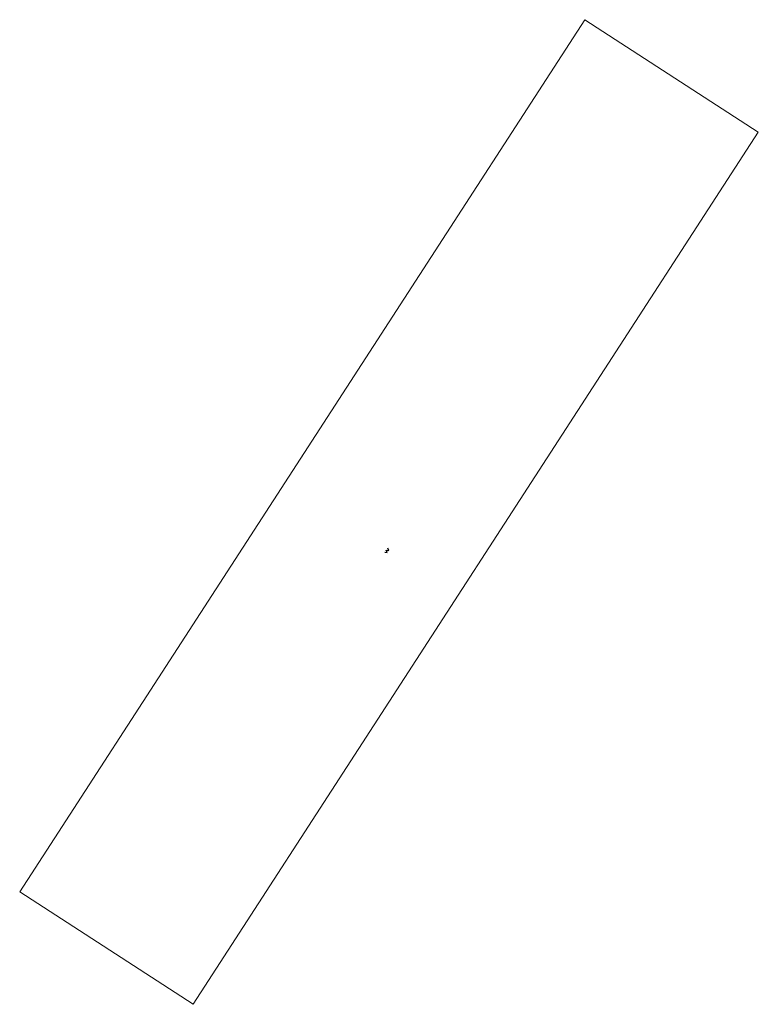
# Model space of a CAD drawing. Header units: millimetres. Extents: x 244686838 to 245038661, y 482130718 to 482599607.
import ezdxf

# ---------------------------------------------------------------- set-up
doc = ezdxf.new("R2010")
doc.units = ezdxf.units.MM
for name, color, linetype, lineweight in [('N-CO-BC-BETONVORM-G', 50, 'Continuous', 25), ('X-XX-AL-NTB-G', 180, 'Continuous', 70), ('X-XX-AL-VERWIJZING_DOORSNEDE-G', 7, 'Continuous', 9)]:
    doc.layers.add(name, color=color, linetype=linetype, lineweight=lineweight)

# ---------------------------------------------------------------- blocks, each defined once
blk = doc.blocks.new('33_21_ME_Enkelvoudig_luik_deksel - 1000x1000-2846252-3D view variant 3')
at = {"layer": 'N-CO-BC-BETONVORM-G'}
for p, q in [((-544, 543, 79), (-3, -539, 79)), ((-3, -539, 79), (540, 543, 79))]:
    blk.add_line(p, q, dxfattribs=at)

msp = doc.modelspace()

# ---------------------------------------------------------------- linework, layer by layer
at = {"layer": 'X-XX-AL-VERWIJZING_DOORSNEDE-G'}
for p, q in [((244956064, 482599607, -28276), (244686838, 482184257, -28276)), ((244956064, 482599607, 60110), (244686838, 482184257, 60110)), ((244956064, 482599607, -28276), (245038661, 482546068, -28276)), ((244956064, 482599607, 60110), (244956064, 482599607, -28276)), ((244956064, 482599607, 60110), (245038661, 482546068, 60110)), ((245038661, 482546068, 60110), (244769436, 482130718, 60110)), ((245038661, 482546068, -28276), (244769436, 482130718, -28276)), ((245038661, 482546068, 60110), (245038661, 482546068, -28276)), ((244686838, 482184257, 60110), (244769436, 482130718, 60110)), ((244769436, 482130718, -28276), (244686838, 482184257, -28276)), ((244686838, 482184257, 60110), (244686838, 482184257, -28276)), ((244769436, 482130718, -28276), (244769436, 482130718, 60110))]:
    msp.add_line(p, q, dxfattribs=at)

# ---------------------------------------------------------------- block references
at = {"layer": 'X-XX-AL-NTB-G', "rotation": 53.21764988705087}
for p in [(244861524, 482346155, 11562), (244862272, 482347156, 11562)]:
    msp.add_blockref('33_21_ME_Enkelvoudig_luik_deksel - 1000x1000-2846252-3D view variant 3', p, dxfattribs=at)

doc.saveas('drawing.dxf')
